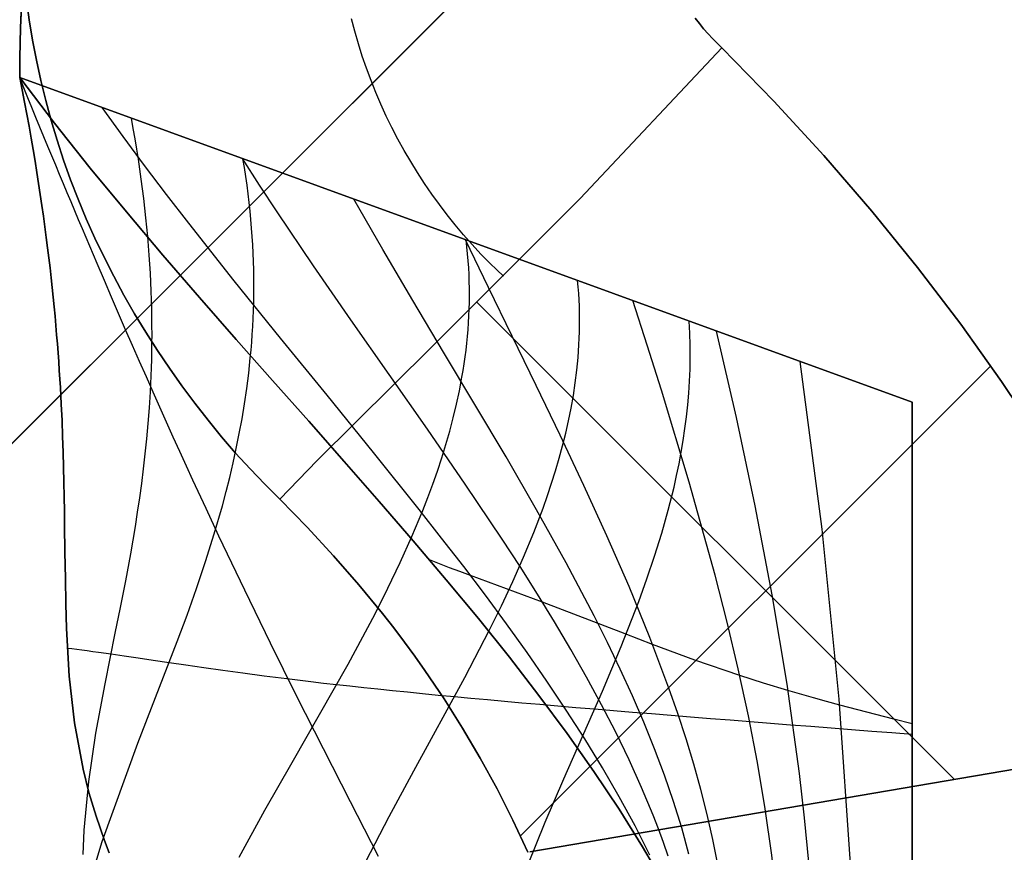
# Model space of a CAD drawing. Header units: millimetres. Extents: x -630 to 192, y -7 to 1615.
# Tile 140 of 249: x -619.11 to -616.77, y 1588.88 to 1590.86. Entities that reach past the tile are written whole.
import ezdxf

# ---------------------------------------------------------------- set-up
doc = ezdxf.new("R2010")
doc.units = ezdxf.units.MM
doc.header["$MEASUREMENT"] = 0
doc.layers.add('OVIDIO 160x80x72h', color=7, linetype='Continuous')

msp = doc.modelspace()

# ---------------------------------------------------------------- linework, layer by layer
at = {"layer": 'OVIDIO 160x80x72h'}
for points in [[(-595.8983301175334, 1613.084885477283), (-628.4245867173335, 1580.558628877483)], [(-628.4245867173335, 1580.558628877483), (-595.8983301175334, 1613.084885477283)], [(-601.3784076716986, 1607.604807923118), (-622.9445091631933, 1586.038706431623)], [(-619.1068176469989, 1590.911282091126), (-619.1097965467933, 1590.839615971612), (-619.1110592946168, 1590.768215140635), (-619.1110592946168, 1590.73335550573)], [(-619.1110592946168, 1590.73335550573), (-619.1110592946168, 1590.768215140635), (-619.1097965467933, 1590.839615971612), (-619.1068176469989, 1590.911282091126)], [(-619.1109685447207, 1590.721660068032), (-619.1107924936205, 1590.794425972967), (-619.1088386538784, 1590.867500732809)], [(-619.1110592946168, 1590.73335550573), (-619.1114071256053, 1590.72184032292)], [(-619.1114071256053, 1590.72184032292), (-616.9930759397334, 1589.950785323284)], [(-616.9930759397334, 1589.950785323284), (-619.1114071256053, 1590.72184032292)], [(-616.8927292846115, 1589.055054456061), (-618.0256384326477, 1590.187963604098)], [(-616.8069109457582, 1590.037470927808), (-617.9231220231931, 1588.921259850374)], [(-616.9930759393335, 1589.950785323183), (-616.9930759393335, 1588.450785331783)], [(-616.9930759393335, 1588.450785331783), (-616.9930759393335, 1589.950785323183)]]:
    msp.add_lwpolyline(points, dxfattribs=at)
at = {"layer": 'OVIDIO 160x80x72h', "extrusion": (0, -1.521589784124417e-08, 0.9999999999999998)}
for points in [[(-619.1110924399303, 1590.721753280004), (-619.1097954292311, 1590.839626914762), (-619.106815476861, 1590.911292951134), (-619.1020999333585, 1590.983163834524), (-619.0956320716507, 1591.055177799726), (-619.0873980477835, 1591.127271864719), (-619.0773869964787, 1591.199381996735), (-619.0655911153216, 1591.271443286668), (-619.0520057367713, 1591.343390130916), (-619.0366293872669, 1591.41515641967), (-619.019463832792, 1591.486675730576), (-619.0005141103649, 1591.557881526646), (-618.9797885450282, 1591.628707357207), (-618.9572987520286, 1591.699087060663), (-618.9330596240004, 1591.768954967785), (-618.9070893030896, 1591.838246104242), (-618.8794091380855, 1591.906896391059), (-618.8500436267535, 1591.974842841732), (-618.8190203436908, 1592.042023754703), (-618.7863698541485, 1592.108378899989), (-618.7521256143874, 1592.173849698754), (-618.7163238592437, 1592.238379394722), (-618.6790034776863, 1592.30191321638), (-618.6402058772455, 1592.364398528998), (-618.5999748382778, 1592.425784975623), (-618.5583563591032, 1592.486024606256), (-618.5153984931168, 1592.545071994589), (-618.4711511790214, 1592.602884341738), (-618.4256660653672, 1592.659421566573), (-618.3789963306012, 1592.714646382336), (-618.331196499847, 1592.768524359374), (-618.2823222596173, 1592.821023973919), (-618.2324302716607, 1592.872116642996)], [(-618.2324302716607, 1592.872116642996), (-618.2823222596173, 1592.821023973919), (-618.331196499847, 1592.768524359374), (-618.3789963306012, 1592.714646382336), (-618.4256660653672, 1592.659421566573), (-618.4711511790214, 1592.602884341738), (-618.5153984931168, 1592.545071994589), (-618.5583563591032, 1592.486024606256), (-618.5999748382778, 1592.425784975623), (-618.6402058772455, 1592.364398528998), (-618.6790034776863, 1592.30191321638), (-618.7163238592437, 1592.238379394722), (-618.7521256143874, 1592.173849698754), (-618.7863698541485, 1592.108378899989), (-618.8190203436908, 1592.042023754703), (-618.8500436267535, 1591.974842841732), (-618.8794091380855, 1591.906896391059), (-618.9070893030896, 1591.838246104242), (-618.9330596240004, 1591.768954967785), (-618.9572987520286, 1591.699087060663), (-618.9797885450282, 1591.628707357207), (-619.0005141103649, 1591.557881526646), (-619.019463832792, 1591.486675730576), (-619.0366293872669, 1591.41515641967), (-619.0520057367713, 1591.343390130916), (-619.0655911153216, 1591.271443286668), (-619.0773869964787, 1591.199381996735), (-619.0873980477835, 1591.127271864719), (-619.0956320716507, 1591.055177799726), (-619.1020999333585, 1590.983163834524), (-619.106815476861, 1590.911292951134), (-619.1097954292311, 1590.839626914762), (-619.1110592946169, 1590.768226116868), (-619.1110924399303, 1590.721753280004)]]:
    msp.add_lwpolyline(points, dxfattribs=at)
at = {"layer": 'OVIDIO 160x80x72h', "extrusion": (0.9998841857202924, -0.0002316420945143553, -0.01521714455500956)}
for points in [[(1592.436108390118, 710.3650098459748), (1581.473411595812, -9.718366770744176)], [(1581.473411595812, -9.718366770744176), (1592.436108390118, 710.3650098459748)]]:
    msp.add_lwpolyline(points, dxfattribs=at)
at = {"layer": 'OVIDIO 160x80x72h', "extrusion": (0.9998841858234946, -0.0002316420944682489, -0.01521713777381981)}
for points in [[(1580.413000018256, -9.702218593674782), (1591.375701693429, 710.3811579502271)], [(1591.375701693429, 710.3811579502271), (1580.413000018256, -9.702218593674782)]]:
    msp.add_lwpolyline(points, dxfattribs=at)
at = {"layer": 'OVIDIO 160x80x72h', "extrusion": (-0.0002316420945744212, 0.9998841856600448, -0.01521714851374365)}
msp.add_lwpolyline([(618.742321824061, 744.0050413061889), (629.7051207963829, 23.9147660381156)], dxfattribs=at)
at = {"layer": 'OVIDIO 160x80x72h', "extrusion": (-0.0002316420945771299, 0.9998841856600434, -0.01521714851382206)}
msp.add_lwpolyline([(617.2423773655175, 743.988032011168), (628.2052793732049, 23.89098888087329)], dxfattribs=at)
at = {"layer": 'OVIDIO 160x80x72h', "extrusion": (0.01837189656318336, 0.007607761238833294, 0.9998022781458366)}
msp.add_lwpolyline([(1706.206632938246, -22.2856331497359), (1706.206632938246, -23.7853350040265)], dxfattribs=at)
at = {"layer": 'OVIDIO 160x80x72h', "extrusion": (0.7039764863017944, 0.709897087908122, -0.02152280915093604)}
for points in [[(1558.564263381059, 734.6470715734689), (1558.647477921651, 16.90382185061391), (1558.656133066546, 14.45654985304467)], [(1558.656133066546, 14.45654985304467), (1558.647477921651, 16.90382185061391), (1558.564263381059, 734.6470715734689)]]:
    msp.add_lwpolyline(points, dxfattribs=at)
at = {"layer": 'OVIDIO 160x80x72h', "extrusion": (0.01521917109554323, 0.01521895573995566, 0.9997683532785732)}
msp.add_lwpolyline([(-629.4109571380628, 1578.755380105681), (-628.3503437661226, 1579.815732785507)], dxfattribs=at)
at = {"layer": 'OVIDIO 160x80x72h', "extrusion": (0.8811853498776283, 0.2655605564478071, 0.3911393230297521)}
for points in [[(1701.291653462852, 714.2031513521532), (1654.97137300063, 654.0848974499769)], [(1654.97137300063, 654.0848974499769), (1701.291653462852, 714.2031513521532)]]:
    msp.add_lwpolyline(points, dxfattribs=at)
at = {"layer": 'OVIDIO 160x80x72h', "extrusion": (0, 0.9999999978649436, 6.534609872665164e-05)}
for points in [[(619.1110924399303, 721.2622121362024), (619.1114071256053, 719.762212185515)], [(619.1114071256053, 719.762212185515), (619.1110924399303, 721.2622121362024)]]:
    msp.add_lwpolyline(points, dxfattribs=at)
at = {"layer": 'OVIDIO 160x80x72h', "extrusion": (-1.59187059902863e-08, 0, 0.9999999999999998)}
for points in [[(-619.1110809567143, 1590.721742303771), (-616.9930644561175, 1589.950785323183)], [(-616.9930644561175, 1589.950785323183), (-619.1110809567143, 1590.721742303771)]]:
    msp.add_lwpolyline(points, dxfattribs=at)
at = {"layer": 'OVIDIO 160x80x72h', "extrusion": (1, 0, 0)}
for points in [[(1589.950785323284, 719.8661611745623), (1588.450785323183, 719.8661606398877)], [(1588.450785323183, 719.8661606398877), (1589.950785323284, 719.8661611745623)]]:
    msp.add_lwpolyline(points, dxfattribs=at)
at = {"layer": 'OVIDIO 160x80x72h', "extrusion": (-0.0002316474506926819, 0.9998846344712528, -0.01518762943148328)}
for points in [[(629.1105943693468, 23.84630921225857), (618.1261338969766, 743.9434588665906)], [(618.1261338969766, 743.9434588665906), (629.1105943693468, 23.84630921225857)]]:
    msp.add_lwpolyline(points, dxfattribs=at)
at = {"layer": 'OVIDIO 160x80x72h', "extrusion": (0.8812084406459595, 0.2655070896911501, 0.3911235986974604)}
for points in [[(1700.559479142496, 714.780254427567), (1654.939748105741, 655.560136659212)], [(1654.939748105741, 655.560136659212), (1700.559479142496, 714.780254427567)]]:
    msp.add_lwpolyline(points, dxfattribs=at)
at = {"layer": 'OVIDIO 160x80x72h', "extrusion": (-0.1614940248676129, 0.9827773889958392, 0.08982362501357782)}
msp.add_lwpolyline([(353.0858216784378, 567.3246649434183), (352.2225212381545, 566.8527635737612)], dxfattribs=at)
at = {"layer": 'OVIDIO 160x80x72h', "extrusion": (-6.901766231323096e-06, -1.177295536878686e-06, 0.9999999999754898)}
for points in [[(-617.9004377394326, 1588.883160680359), (-616.2999803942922, 1589.15616489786)], [(-616.2999803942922, 1589.15616489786), (-617.9004377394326, 1588.883160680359)]]:
    msp.add_lwpolyline(points, dxfattribs=at)
at = {"layer": 'OVIDIO 160x80x72h', "extrusion": (0.8812746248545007, 0.2653521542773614, 0.3910796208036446)}
msp.add_lwpolyline([(1697.536921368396, 711.9533579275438), (1699.462773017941, 714.4547205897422)], dxfattribs=at)
at = {"layer": 'OVIDIO 160x80x72h', "extrusion": (0.8812713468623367, 0.2653498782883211, 0.3910885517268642)}
for points in [[(1699.562546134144, 714.7691910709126), (1697.447210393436, 712.0216438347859)], [(1697.447210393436, 712.0216438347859), (1699.562546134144, 714.7691910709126)]]:
    msp.add_lwpolyline(points, dxfattribs=at)
at = {"layer": 'OVIDIO 160x80x72h'}
for points in [[(-618.4944476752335, 1589.720499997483, 719.8802274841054), (-618.5300543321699, 1589.756087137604, 719.8800946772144), (-618.5649066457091, 1589.792715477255, 719.8797414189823), (-618.598968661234, 1589.830334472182, 719.8791930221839), (-618.6322044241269, 1589.868893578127, 719.8784747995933), (-618.6645779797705, 1589.908342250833, 719.8776120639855), (-618.6960533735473, 1589.948629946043, 719.8766301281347), (-618.7265946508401, 1589.989706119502, 719.8755543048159), (-618.7561658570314, 1590.031520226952, 719.8744099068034), (-618.7847310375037, 1590.074021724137, 719.8732222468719), (-618.8122542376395, 1590.117160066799, 719.872016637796), (-618.8386995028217, 1590.160884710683, 719.8708183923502), (-618.8640308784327, 1590.205145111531, 719.8696528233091), (-618.888212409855, 1590.249890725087, 719.8685452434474), (-618.9112081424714, 1590.295071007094, 719.8675209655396), (-618.9329821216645, 1590.340635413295, 719.8666053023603), (-618.9534983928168, 1590.386533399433, 719.8658235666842), (-618.9727282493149, 1590.432720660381, 719.8651947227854), (-618.9906719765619, 1590.479177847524, 719.8647123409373), (-619.0073371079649, 1590.525891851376, 719.8643636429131), (-619.0227311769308, 1590.57284956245, 719.8641358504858), (-619.036861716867, 1590.620037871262, 719.8640161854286), (-619.0497362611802, 1590.667443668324, 719.8639918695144), (-619.0613623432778, 1590.715053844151, 719.8640501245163), (-619.0717474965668, 1590.762855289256, 719.8641781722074), (-619.0808992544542, 1590.810834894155, 719.8643632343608), (-619.088825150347, 1590.85897954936, 719.8645925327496), (-619.0955327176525, 1590.907276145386, 719.8648532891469)], [(-619.0955327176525, 1590.907276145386, 719.8648532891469), (-619.088825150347, 1590.85897954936, 719.8645925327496), (-619.0808992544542, 1590.810834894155, 719.8643632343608), (-619.0717474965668, 1590.762855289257, 719.8641781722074), (-619.0613623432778, 1590.715053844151, 719.8640501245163), (-619.0497362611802, 1590.667443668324, 719.8639918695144), (-619.036861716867, 1590.620037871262, 719.8640161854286), (-619.0227311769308, 1590.57284956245, 719.8641358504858), (-619.0073371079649, 1590.525891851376, 719.8643636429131), (-618.9906719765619, 1590.479177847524, 719.8647123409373), (-618.9727282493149, 1590.432720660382, 719.8651947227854), (-618.9534983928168, 1590.386533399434, 719.8658235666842), (-618.9329821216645, 1590.340635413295, 719.8666053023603), (-618.9112081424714, 1590.295071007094, 719.8675209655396), (-618.888212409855, 1590.249890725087, 719.8685452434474), (-618.8640308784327, 1590.205145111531, 719.8696528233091), (-618.8386995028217, 1590.160884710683, 719.8708183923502), (-618.8122542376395, 1590.117160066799, 719.872016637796), (-618.7847310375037, 1590.074021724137, 719.8732222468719), (-618.7561658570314, 1590.031520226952, 719.8744099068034), (-618.7265946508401, 1589.989706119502, 719.8755543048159), (-618.6960533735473, 1589.948629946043, 719.8766301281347), (-618.6645779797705, 1589.908342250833, 719.8776120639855), (-618.6322044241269, 1589.868893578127, 719.8784747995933), (-618.598968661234, 1589.830334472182, 719.8791930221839), (-618.5649066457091, 1589.792715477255, 719.8797414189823), (-618.5300543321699, 1589.756087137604, 719.8800946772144), (-618.4944476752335, 1589.720499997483, 719.8802274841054)], [(-617.963143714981, 1590.249800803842, 719.8500322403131), (-617.9793570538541, 1590.265173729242, 719.8500242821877), (-617.995290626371, 1590.280836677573, 719.8500215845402), (-618.0167080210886, 1590.302810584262, 719.8500264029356), (-618.0375766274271, 1590.325306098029, 719.8500410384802), (-618.0578860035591, 1590.348307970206, 719.8500654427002), (-618.0776257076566, 1590.371800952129, 719.8500995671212), (-618.0967852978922, 1590.395769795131, 719.8501433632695), (-618.1153543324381, 1590.420199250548, 719.8501967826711), (-618.1333223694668, 1590.445074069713, 719.8502597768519), (-618.1506789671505, 1590.470379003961, 719.8503322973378), (-618.1674136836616, 1590.496098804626, 719.8504142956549), (-618.1835160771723, 1590.522218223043, 719.850505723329), (-618.1989757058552, 1590.548722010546, 719.8506065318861), (-618.2137821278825, 1590.575594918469, 719.8507166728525), (-618.2279249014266, 1590.602821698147, 719.8508360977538), (-618.2413935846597, 1590.630387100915, 719.8509647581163), (-618.2541777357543, 1590.658275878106, 719.8511026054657), (-618.2662669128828, 1590.686472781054, 719.8512495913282), (-618.2776518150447, 1590.714962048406, 719.8514056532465), (-618.2883277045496, 1590.743725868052, 719.8515706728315), (-618.2982909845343, 1590.772745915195, 719.8517445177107), (-618.3075380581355, 1590.802003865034, 719.8519270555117), (-618.3160653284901, 1590.831481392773, 719.8521181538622), (-618.3238691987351, 1590.861160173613, 719.8523176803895)], [(-617.5081092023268, 1590.86270910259, 719.8536997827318), (-617.4982767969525, 1590.850011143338, 719.8553470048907), (-617.4881609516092, 1590.837692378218, 719.8568110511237), (-617.4777854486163, 1590.825772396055, 719.8580463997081), (-617.4671740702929, 1590.814270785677, 719.8590075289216), (-617.4617873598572, 1590.808682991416, 719.8593710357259), (-617.4563505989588, 1590.803207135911, 719.8596489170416), (-617.4508667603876, 1590.797845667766, 719.8598354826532), (-617.4453388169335, 1590.792601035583, 719.8599250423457)], [(-617.4453388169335, 1590.792601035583, 719.8599250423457), (-617.4508667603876, 1590.797845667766, 719.8598354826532), (-617.4563505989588, 1590.803207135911, 719.8596489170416), (-617.4617873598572, 1590.808682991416, 719.8593710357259), (-617.4671740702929, 1590.814270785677, 719.8590075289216), (-617.4777854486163, 1590.825772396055, 719.8580463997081), (-617.4881609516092, 1590.837692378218, 719.8568110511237), (-617.4982767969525, 1590.850011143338, 719.8553470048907), (-617.5081092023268, 1590.86270910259, 719.8536997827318)], [(-617.4453388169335, 1590.792601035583, 719.8599250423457), (-617.7813794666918, 1590.434259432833, 719.8661611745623), (-618.1349111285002, 1590.080727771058, 719.8661611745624), (-618.4055063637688, 1589.812639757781, 719.8784986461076), (-618.4944476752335, 1589.720499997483, 719.8802274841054)], [(-618.4944476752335, 1589.720499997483, 719.8802274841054), (-618.4055063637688, 1589.812639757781, 719.8784986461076), (-618.1349111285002, 1590.080727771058, 719.8661611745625), (-617.7813794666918, 1590.434259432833, 719.8661611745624), (-617.4453388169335, 1590.792601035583, 719.8599250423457)], [(-616.3049487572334, 1589.155317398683, 719.8662046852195), (-616.3720192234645, 1589.299980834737, 719.8661410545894), (-616.4440699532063, 1589.443187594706, 719.8660313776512), (-616.5210304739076, 1589.584873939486, 719.8659974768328), (-616.6028303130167, 1589.724976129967, 719.8661611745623), (-616.6894554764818, 1589.863470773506, 719.8665651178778), (-616.7811178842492, 1590.000495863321, 719.8669352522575), (-616.8780859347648, 1590.136229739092, 719.8669183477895), (-616.9806280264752, 1590.2708507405, 719.8661611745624), (-617.0889099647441, 1590.404393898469, 719.8644864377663), (-617.2026871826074, 1590.536321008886, 719.8624205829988), (-617.3216125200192, 1590.66595055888, 719.8606659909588), (-617.4453388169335, 1590.792601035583, 719.8599250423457)], [(-617.4453388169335, 1590.792601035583, 719.8599250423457), (-617.3216125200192, 1590.66595055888, 719.8606659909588), (-617.2026871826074, 1590.536321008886, 719.8624205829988), (-617.0889099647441, 1590.404393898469, 719.8644864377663), (-616.9806280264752, 1590.2708507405, 719.8661611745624), (-616.8780859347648, 1590.136229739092, 719.8669183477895), (-616.781117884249, 1590.000495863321, 719.8669352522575), (-616.6894554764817, 1589.863470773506, 719.8665651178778), (-616.6028303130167, 1589.724976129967, 719.8661611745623), (-616.5210304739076, 1589.584873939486, 719.8659974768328), (-616.4440699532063, 1589.443187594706, 719.8660313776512), (-616.3720192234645, 1589.299980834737, 719.8661410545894), (-616.3049487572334, 1589.155317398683, 719.8662046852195)], [(-618.2595835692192, 1588.872401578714, 719.1026086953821), (-618.3266304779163, 1589.002170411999, 719.2593386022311), (-618.4543930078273, 1589.253932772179, 719.5805742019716), (-618.5162236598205, 1589.378727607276, 719.7394922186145), (-618.5774305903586, 1589.504665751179, 719.8935519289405), (-618.6079743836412, 1589.56850126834, 719.9678868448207), (-618.6385713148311, 1589.633147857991, 720.0399594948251), (-618.669291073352, 1589.698780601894, 720.1094206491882), (-618.7002033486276, 1589.765574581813, 720.1759210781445), (-618.7157534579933, 1589.799461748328, 720.2079518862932), (-618.7313778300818, 1589.833704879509, 720.2391115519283), (-618.7470851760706, 1589.868325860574, 720.2693564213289), (-618.7628842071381, 1589.903346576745, 720.2986428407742), (-618.7787836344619, 1589.938788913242, 720.3269271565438), (-618.7947921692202, 1589.974674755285, 720.3541657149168), (-618.8109185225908, 1590.011025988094, 720.3803148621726), (-618.8271714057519, 1590.047864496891, 720.4053309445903), (-618.8435595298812, 1590.085212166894, 720.4291703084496), (-618.8600916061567, 1590.123090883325, 720.4517893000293), (-618.8767763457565, 1590.161522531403, 720.4731442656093), (-618.8936224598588, 1590.20052899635, 720.4931915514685), (-618.9106386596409, 1590.240132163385, 720.5118875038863), (-618.9278336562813, 1590.280353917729, 720.5291884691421), (-618.9452161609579, 1590.321216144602, 720.5450507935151), (-618.9627948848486, 1590.362740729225, 720.5594308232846), (-618.9716605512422, 1590.383758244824, 720.5660513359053), (-618.9805785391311, 1590.404949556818, 720.57228490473), (-618.9895499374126, 1590.426317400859, 720.5781260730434), (-618.9985758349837, 1590.4478645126, 720.5835693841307), (-619.0076573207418, 1590.469593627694, 720.5886093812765), (-619.0167954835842, 1590.491507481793, 720.5932406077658), (-619.0259914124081, 1590.51360881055, 720.5974576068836), (-619.0352461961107, 1590.535900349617, 720.6012549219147), (-619.0445609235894, 1590.558384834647, 720.604627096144), (-619.0539366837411, 1590.581065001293, 720.6075686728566), (-619.0633745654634, 1590.603943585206, 720.6100741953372), (-619.0728756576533, 1590.627023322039, 720.612138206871), (-619.0824410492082, 1590.650306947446, 720.6137552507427), (-619.0920718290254, 1590.673797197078, 720.6149198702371), (-619.1017690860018, 1590.697496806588, 720.6156266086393), (-619.1115339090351, 1590.721408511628, 720.6158700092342)], [(-619.1114071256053, 1590.72184032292, 719.8661611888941), (-619.0286212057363, 1590.613324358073, 719.8642598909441), (-618.9441280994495, 1590.506964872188, 719.8586590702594), (-618.8583603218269, 1590.402609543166, 719.8495199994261), (-618.7717503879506, 1590.300106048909, 719.837003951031), (-618.6847308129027, 1590.199302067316, 719.8212721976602), (-618.5977341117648, 1590.10004527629, 719.8024860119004), (-618.511192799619, 1590.002183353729, 719.780806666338), (-618.4255393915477, 1589.905563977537, 719.7563954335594), (-618.3411826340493, 1589.810045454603, 719.7294083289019), (-618.2584361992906, 1589.715528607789, 719.6999803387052), (-618.177589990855, 1589.621924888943, 719.6682411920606), (-618.0989339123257, 1589.529145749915, 719.6343206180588), (-618.0227578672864, 1589.437102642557, 719.5983483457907), (-617.9493517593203, 1589.345707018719, 719.560454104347), (-617.879005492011, 1589.25487033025, 719.5207676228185), (-617.8120089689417, 1589.164504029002, 719.479418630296), (-617.748625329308, 1589.074525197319, 719.4365315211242), (-617.6890106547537, 1588.984873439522, 719.3922093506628), (-617.633294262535, 1588.895493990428, 719.3465498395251), (-617.6069383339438, 1588.850889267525, 719.3232491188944)], [(-617.6069383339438, 1588.850889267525, 719.3232491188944), (-617.633294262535, 1588.895493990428, 719.3465498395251), (-617.6890106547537, 1588.984873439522, 719.3922093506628), (-617.748625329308, 1589.074525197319, 719.4365315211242), (-617.8120089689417, 1589.164504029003, 719.479418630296), (-617.879005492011, 1589.254870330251, 719.5207676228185), (-617.9493517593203, 1589.345707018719, 719.5604541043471), (-618.0227578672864, 1589.437102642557, 719.5983483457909), (-618.0989339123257, 1589.529145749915, 719.6343206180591), (-618.177589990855, 1589.621924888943, 719.6682411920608), (-618.2584361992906, 1589.715528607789, 719.6999803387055), (-618.3411826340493, 1589.810045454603, 719.7294083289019), (-618.4255393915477, 1589.905563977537, 719.7563954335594), (-618.511192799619, 1590.002183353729, 719.780806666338), (-618.5977341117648, 1590.10004527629, 719.8024860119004), (-618.6847308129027, 1590.199302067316, 719.8212721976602), (-618.7717503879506, 1590.300106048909, 719.837003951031), (-618.8583603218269, 1590.402609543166, 719.8495199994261), (-618.9441280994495, 1590.506964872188, 719.8586590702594), (-619.0286212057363, 1590.613324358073, 719.8642598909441), (-619.1114071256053, 1590.72184032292, 719.8661611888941)], [(-618.8992400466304, 1588.881104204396, 718.918793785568), (-618.9104418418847, 1588.910379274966, 718.978647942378), (-618.9303258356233, 1588.967903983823, 719.100985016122), (-618.9470828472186, 1589.024317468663, 719.2262642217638), (-618.96099185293, 1589.079926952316, 719.3538101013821), (-618.9813817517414, 1589.189962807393, 719.6130000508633), (-618.9937273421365, 1589.300469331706, 719.8731512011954), (-619.0002604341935, 1589.413904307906, 720.128859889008), (-619.0020447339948, 1589.472488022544, 720.2533596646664), (-619.0032128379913, 1589.532725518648, 720.374722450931), (-619.0040437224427, 1589.59492401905, 720.4922727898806), (-619.0048163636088, 1589.659390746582, 720.6053352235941), (-619.0052680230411, 1589.692570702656, 720.6599723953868), (-619.0058097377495, 1589.726432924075, 720.71323429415), (-619.0064763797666, 1589.761015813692, 720.7650364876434), (-619.0073028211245, 1589.796357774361, 720.815294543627), (-619.0083239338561, 1589.832497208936, 720.8639240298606), (-619.0095745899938, 1589.869472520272, 720.9108405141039), (-619.0110896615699, 1589.907322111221, 720.9559595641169), (-619.0129040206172, 1589.946084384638, 720.9991967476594), (-619.0139343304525, 1589.965819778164, 721.0200832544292), (-619.0150525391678, 1589.985797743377, 721.0404676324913), (-619.0162630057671, 1590.006023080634, 721.0603393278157), (-619.0175700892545, 1590.026500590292, 721.0796877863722), (-619.0189781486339, 1590.047235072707, 721.0985024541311), (-619.0204915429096, 1590.068231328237, 721.1167727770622), (-619.0221146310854, 1590.089494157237, 721.1344882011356), (-619.0238517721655, 1590.111028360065, 721.1516381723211), (-619.0257073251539, 1590.132838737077, 721.1682121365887), (-619.0276856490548, 1590.154930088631, 721.1841995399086), (-619.0297911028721, 1590.177307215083, 721.1995898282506), (-619.03202804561, 1590.199974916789, 721.2143724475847), (-619.0344008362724, 1590.222937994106, 721.2285368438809), (-619.0369138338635, 1590.246201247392, 721.242072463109), (-619.0395713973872, 1590.269769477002, 721.2549687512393), (-619.0423778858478, 1590.293647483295, 721.2672151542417), (-619.0453376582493, 1590.317840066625, 721.278801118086), (-619.0484550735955, 1590.342352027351, 721.2897160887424), (-619.0517344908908, 1590.367188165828, 721.2999495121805), (-619.055180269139, 1590.392353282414, 721.309490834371), (-619.0587967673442, 1590.417852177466, 721.3183295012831), (-619.0625883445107, 1590.443689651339, 721.3264549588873), (-619.0665593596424, 1590.469870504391, 721.3338566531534), (-619.0707141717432, 1590.496399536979, 721.3405240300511), (-619.0750571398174, 1590.523281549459, 721.3464465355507), (-619.0795926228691, 1590.550521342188, 721.3516136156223), (-619.084324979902, 1590.578123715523, 721.3560147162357), (-619.0892585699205, 1590.606093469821, 721.3596392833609), (-619.0943977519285, 1590.634435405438, 721.362476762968), (-619.09974688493, 1590.66315432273, 721.3645166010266), (-619.1053103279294, 1590.692255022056, 721.3657482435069), (-619.1110924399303, 1590.721742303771, 721.366161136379)], [(-619.1110924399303, 1590.721742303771, 721.366161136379), (-619.1053103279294, 1590.692255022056, 721.3657482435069), (-619.09974688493, 1590.66315432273, 721.3645166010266), (-619.0943977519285, 1590.634435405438, 721.362476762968), (-619.0892585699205, 1590.606093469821, 721.3596392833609), (-619.084324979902, 1590.578123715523, 721.3560147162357), (-619.0795926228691, 1590.550521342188, 721.3516136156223), (-619.0750571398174, 1590.523281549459, 721.3464465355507), (-619.0707141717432, 1590.496399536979, 721.3405240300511), (-619.0665593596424, 1590.469870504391, 721.3338566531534), (-619.0625883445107, 1590.443689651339, 721.3264549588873), (-619.0587967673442, 1590.417852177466, 721.3183295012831), (-619.055180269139, 1590.392353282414, 721.309490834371), (-619.0517344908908, 1590.367188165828, 721.2999495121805), (-619.0484550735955, 1590.342352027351, 721.2897160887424), (-619.0453376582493, 1590.317840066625, 721.278801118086), (-619.0423778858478, 1590.293647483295, 721.2672151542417), (-619.0395713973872, 1590.269769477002, 721.2549687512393), (-619.0369138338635, 1590.246201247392, 721.242072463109), (-619.0344008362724, 1590.222937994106, 721.2285368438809), (-619.03202804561, 1590.199974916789, 721.2143724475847), (-619.0297911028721, 1590.177307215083, 721.1995898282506), (-619.0276856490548, 1590.154930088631, 721.1841995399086), (-619.0257073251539, 1590.132838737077, 721.1682121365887), (-619.0238517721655, 1590.111028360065, 721.1516381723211), (-619.0221146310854, 1590.089494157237, 721.1344882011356), (-619.0204915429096, 1590.068231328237, 721.1167727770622), (-619.0189781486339, 1590.047235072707, 721.0985024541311), (-619.0175700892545, 1590.026500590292, 721.0796877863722), (-619.0162630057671, 1590.006023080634, 721.0603393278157), (-619.0150525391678, 1589.985797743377, 721.0404676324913), (-619.0139343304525, 1589.965819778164, 721.0200832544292), (-619.0129040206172, 1589.946084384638, 720.9991967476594), (-619.0110896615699, 1589.907322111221, 720.9559595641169), (-619.0095745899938, 1589.869472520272, 720.9108405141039), (-619.0083239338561, 1589.832497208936, 720.8639240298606), (-619.0073028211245, 1589.796357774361, 720.815294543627), (-619.0064763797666, 1589.761015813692, 720.7650364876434), (-619.0058097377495, 1589.726432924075, 720.71323429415), (-619.0052680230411, 1589.692570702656, 720.6599723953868), (-619.0048163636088, 1589.659390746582, 720.6053352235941), (-619.0040437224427, 1589.59492401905, 720.4922727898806), (-619.0032128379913, 1589.532725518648, 720.374722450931), (-619.0020447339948, 1589.472488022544, 720.2533596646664), (-619.0002604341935, 1589.413904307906, 720.128859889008), (-618.9937273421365, 1589.300469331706, 719.8731512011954), (-618.9813817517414, 1589.189962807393, 719.6130000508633), (-618.96099185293, 1589.079926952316, 719.3538101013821), (-618.9470828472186, 1589.024317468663, 719.2262642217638), (-618.9303258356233, 1588.967903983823, 719.100985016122), (-618.9104418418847, 1588.910379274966, 718.978647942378), (-618.8992400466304, 1588.881104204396, 718.918793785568)], [(-617.6157178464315, 1588.875764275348, 719.4203696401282), (-617.6509489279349, 1588.944993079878, 719.4538473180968), (-617.6885768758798, 1589.014009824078, 719.4860302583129), (-617.728449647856, 1589.08283128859, 719.5169169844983), (-617.7704152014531, 1589.151474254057, 719.5465060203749), (-617.8143214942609, 1589.219955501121, 719.5747958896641), (-617.8600164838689, 1589.288291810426, 719.601785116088), (-617.907348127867, 1589.356499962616, 719.6274722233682), (-617.9561643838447, 1589.424596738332, 719.6518557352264), (-618.0063132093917, 1589.492598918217, 719.6749341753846), (-618.057642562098, 1589.560523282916, 719.6967060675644), (-618.110000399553, 1589.62838661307, 719.7171699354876), (-618.1632346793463, 1589.696205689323, 719.7363243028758), (-618.271724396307, 1589.831778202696, 719.7706986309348), (-618.3818953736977, 1589.96737506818, 719.7998172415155), (-618.4925312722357, 1590.103130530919, 719.823668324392), (-618.6024157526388, 1590.239178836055, 719.8422400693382), (-618.7103324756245, 1590.375654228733, 719.8555206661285), (-618.7631728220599, 1590.444094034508, 719.8601730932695), (-618.8150651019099, 1590.512690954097, 719.8634983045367), (-618.8658572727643, 1590.581461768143, 719.865494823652), (-618.9153972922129, 1590.65042325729, 719.866161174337)], [(-618.9606014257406, 1588.877165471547, 719.3555581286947), (-618.9583945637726, 1588.935033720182, 719.4590941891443), (-618.9477691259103, 1589.050143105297, 719.6727851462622), (-618.9305647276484, 1589.165519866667, 719.8915446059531), (-618.9088253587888, 1589.282488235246, 720.1108646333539), (-618.8845950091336, 1589.402372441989, 720.3262372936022), (-618.8721844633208, 1589.463821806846, 720.4310346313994), (-618.859917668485, 1589.526496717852, 720.533154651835), (-618.8480501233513, 1589.590562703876, 720.632033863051), (-618.8368373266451, 1589.656185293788, 720.7271087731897), (-618.8315563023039, 1589.689632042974, 720.7730435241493), (-618.8265347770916, 1589.723530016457, 720.8178158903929), (-618.8218046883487, 1589.757899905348, 720.8613554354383), (-618.8173979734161, 1589.792762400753, 720.9035917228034), (-618.8133465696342, 1589.828138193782, 720.9444543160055), (-618.8096824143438, 1589.864047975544, 720.9838727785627), (-618.8064374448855, 1589.900512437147, 721.0217766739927), (-618.8036435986, 1589.937552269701, 721.0580955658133), (-618.8013328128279, 1589.975188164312, 721.0927590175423), (-618.8003685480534, 1589.994236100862, 721.1094479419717), (-618.79953702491, 1590.013440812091, 721.1256965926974), (-618.7988422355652, 1590.03280488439, 721.141496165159), (-618.7982881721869, 1590.052330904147, 721.1568378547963), (-618.7978788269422, 1590.072021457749, 721.1717128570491), (-618.7976181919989, 1590.091879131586, 721.186112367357), (-618.7975102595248, 1590.111906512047, 721.2000275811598), (-618.7975590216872, 1590.132106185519, 721.2134496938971), (-618.797768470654, 1590.152480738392, 721.2263699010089), (-618.7981425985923, 1590.173032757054, 721.2387793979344), (-618.79868539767, 1590.193764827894, 721.2506693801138), (-618.7994008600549, 1590.2146795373, 721.2620310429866), (-618.8002929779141, 1590.235779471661, 721.2728555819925), (-618.8013657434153, 1590.257067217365, 721.2831341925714), (-618.8026231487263, 1590.278545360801, 721.292858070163), (-618.8040691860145, 1590.300216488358, 721.302018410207), (-618.8057078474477, 1590.322083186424, 721.3106064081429), (-618.8075431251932, 1590.344148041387, 721.3186132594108), (-618.8095790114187, 1590.366413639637, 721.32603015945), (-618.8118194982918, 1590.388882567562, 721.3328483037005), (-618.8142685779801, 1590.41155741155, 721.3390588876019), (-618.8169302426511, 1590.434440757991, 721.344653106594), (-618.8198084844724, 1590.457535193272, 721.3496221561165), (-618.8229072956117, 1590.480843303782, 721.3539572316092), (-618.8262306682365, 1590.50436767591, 721.3576495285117), (-618.8297825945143, 1590.528110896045, 721.3606902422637), (-618.8335670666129, 1590.552075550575, 721.363070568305), (-618.8375880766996, 1590.576264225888, 721.3647817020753), (-618.8418496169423, 1590.600679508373, 721.3658148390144), (-618.8463556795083, 1590.625323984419, 721.3661611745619)], [(-618.9331675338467, 1588.850542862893, 719.7408794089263), (-618.9155235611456, 1588.907944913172, 719.8224599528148), (-618.8313939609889, 1589.141054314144, 720.1668088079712), (-618.7374858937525, 1589.383085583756, 720.5170795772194), (-618.7143415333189, 1589.445506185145, 720.6019911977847), (-618.691826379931, 1589.508830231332, 720.6848853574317), (-618.670188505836, 1589.573126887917, 720.7652845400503), (-618.6496759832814, 1589.638465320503, 720.8427112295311), (-618.6305368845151, 1589.704914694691, 720.916687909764), (-618.6215598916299, 1589.738577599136, 720.9522332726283), (-618.6130192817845, 1589.772544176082, 720.9867370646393), (-618.6049460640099, 1589.80682307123, 721.0201395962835), (-618.5973712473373, 1589.841422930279, 721.0523811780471), (-618.5903258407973, 1589.876352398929, 721.0834021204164), (-618.583840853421, 1589.911620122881, 721.1131427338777), (-618.5779472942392, 1589.947234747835, 721.1415433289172), (-618.572676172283, 1589.983204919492, 721.1685442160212), (-618.5680584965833, 1590.01953928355, 721.1940857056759), (-618.5660043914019, 1590.037845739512, 721.2062905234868), (-618.5641252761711, 1590.056246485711, 721.2181081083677), (-618.56242502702, 1590.074742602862, 721.2295309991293), (-618.5609075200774, 1590.093335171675, 721.2405517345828), (-618.559576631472, 1590.112025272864, 721.2511628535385), (-618.558436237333, 1590.130813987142, 721.2613568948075), (-618.557490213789, 1590.14970239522, 721.2711263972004), (-618.556742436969, 1590.168691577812, 721.2804638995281), (-618.5561967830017, 1590.187782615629, 721.2893619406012), (-618.555857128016, 1590.206976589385, 721.2978130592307), (-618.5557273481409, 1590.226274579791, 721.3058097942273), (-618.5558113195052, 1590.245677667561, 721.3133446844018), (-618.5561129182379, 1590.265186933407, 721.320410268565), (-618.5566360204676, 1590.284803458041, 721.3269990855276), (-618.5573845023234, 1590.304528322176, 721.3331036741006), (-618.5583622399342, 1590.324362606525, 721.3387165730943), (-618.5595731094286, 1590.3443073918, 721.34383032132), (-618.5610209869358, 1590.364363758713, 721.3484374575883), (-618.5627097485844, 1590.384532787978, 721.3525305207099), (-618.5646432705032, 1590.404815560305, 721.3561020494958), (-618.5668254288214, 1590.425213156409, 721.3591445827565), (-618.5692600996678, 1590.445726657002, 721.361650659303), (-618.571951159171, 1590.466357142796, 721.363612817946), (-618.57490248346, 1590.487105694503, 721.3650235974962), (-618.5781179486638, 1590.507973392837, 721.3658755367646), (-618.5816014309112, 1590.528961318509, 721.3661611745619)], [(-617.5720979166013, 1588.872850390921, 719.5357548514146), (-617.5834600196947, 1588.905482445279, 719.5482242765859), (-617.59548855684, 1588.93813684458, 719.5604681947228), (-617.608163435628, 1588.970811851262, 719.5724857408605), (-617.635371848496, 1589.03621673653, 719.5958382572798), (-617.664924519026, 1589.101683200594, 719.6182749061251), (-617.6966607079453, 1589.167197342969, 719.639788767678), (-617.7304196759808, 1589.232745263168, 719.6603729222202), (-617.7660406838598, 1589.298313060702, 719.6800204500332), (-617.8033629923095, 1589.363886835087, 719.6987244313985), (-617.8422258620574, 1589.429452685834, 719.7164779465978), (-617.8824685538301, 1589.494996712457, 719.7332740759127), (-617.9239303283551, 1589.560505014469, 719.7491058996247), (-617.9664504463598, 1589.625963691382, 719.7639664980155), (-618.0540227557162, 1589.756676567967, 719.7907463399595), (-618.1438995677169, 1589.887024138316, 719.8135582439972), (-618.2347949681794, 1590.016895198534, 719.8323468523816), (-618.3254230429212, 1590.146178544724, 719.8470568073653), (-618.4144978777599, 1590.274762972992, 719.857632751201), (-618.5007335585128, 1590.402537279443, 719.864019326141), (-618.5423848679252, 1590.466085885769, 719.8656243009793), (-618.5828441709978, 1590.52939026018, 719.8661611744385)], [(-617.5230104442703, 1588.878133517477, 719.6134825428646), (-617.5400760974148, 1588.940364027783, 719.6306464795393), (-617.5594492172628, 1589.00280265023, 719.6474336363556), (-617.580989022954, 1589.065421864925, 719.6638164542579), (-617.6045547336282, 1589.128194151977, 719.6797673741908), (-617.6300055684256, 1589.191091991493, 719.6952588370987), (-617.657200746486, 1589.254087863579, 719.710263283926), (-617.685999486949, 1589.317154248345, 719.7247531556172), (-617.7162610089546, 1589.380263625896, 719.7387008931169), (-617.7478445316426, 1589.443388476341, 719.7520789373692), (-617.8144144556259, 1589.569574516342, 719.7770157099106), (-617.8845830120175, 1589.695492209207, 719.7993430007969), (-617.9572239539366, 1589.820921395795, 719.8188403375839), (-618.0312110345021, 1589.945641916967, 719.8352872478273), (-618.1054180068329, 1590.069433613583, 719.8484632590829), (-618.1787186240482, 1590.192076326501, 719.8581478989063), (-618.2499866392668, 1590.313349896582, 719.8641206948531), (-618.3180958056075, 1590.433034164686, 719.8661611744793)], [(-618.5903591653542, 1588.871023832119, 720.5555171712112), (-618.529523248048, 1588.982171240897, 720.6392278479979), (-618.4648646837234, 1589.095587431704, 720.7275657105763), (-618.3321534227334, 1589.328893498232, 720.9090452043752), (-618.2681376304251, 1589.448617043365, 720.9976479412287), (-618.2375977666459, 1589.509210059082, 721.0404221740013), (-618.2083729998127, 1589.570276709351, 721.0818000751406), (-618.1807156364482, 1589.631806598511, 721.1214979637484), (-618.1548779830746, 1589.693789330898, 721.1592321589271), (-618.1427203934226, 1589.724947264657, 721.1772742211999), (-618.1311123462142, 1589.756214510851, 721.1947189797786), (-618.1200853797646, 1589.787589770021, 721.211530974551), (-618.1096710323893, 1589.81907174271, 721.227674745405), (-618.0999008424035, 1589.850659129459, 721.2431148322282), (-618.0908063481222, 1589.882350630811, 721.2578157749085), (-618.0824190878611, 1589.914144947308, 721.2717421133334), (-618.0747705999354, 1589.946040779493, 721.284858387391), (-618.0678924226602, 1589.978036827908, 721.2971291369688), (-618.0618160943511, 1590.010131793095, 721.3085189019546), (-618.0590884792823, 1590.026215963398, 721.3138723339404), (-618.0565731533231, 1590.042324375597, 721.3189922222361), (-618.0542740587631, 1590.05845686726, 721.3238741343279), (-618.0521951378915, 1590.074613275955, 721.3285136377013), (-618.0503403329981, 1590.09079343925, 721.3329062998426), (-618.0487135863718, 1590.106997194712, 721.3370476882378), (-618.0473188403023, 1590.12322437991, 721.3409333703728), (-618.0461600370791, 1590.139474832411, 721.3445589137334), (-618.0452411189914, 1590.155748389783, 721.3479198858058), (-618.0445660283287, 1590.172044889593, 721.3510118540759), (-618.0441387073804, 1590.18836416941, 721.3538303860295), (-618.043963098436, 1590.204706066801, 721.3563710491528), (-618.0440431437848, 1590.221070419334, 721.3586294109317), (-618.0443827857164, 1590.237457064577, 721.3606010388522), (-618.0449859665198, 1590.253865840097, 721.3622815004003), (-618.0458566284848, 1590.270296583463, 721.3636663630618), (-618.0469987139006, 1590.286749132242, 721.3647511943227), (-618.0484161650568, 1590.303223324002, 721.3655315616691), (-618.0501129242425, 1590.319718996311, 721.3660030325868), (-618.0520929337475, 1590.336235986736, 721.3661611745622)], [(-617.4545806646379, 1588.853755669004, 719.6786372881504), (-617.4662704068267, 1588.912823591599, 719.6893405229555), (-617.4797576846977, 1588.972164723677, 719.700096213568), (-617.4949413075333, 1589.031746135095, 719.7108627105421), (-617.5117200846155, 1589.091534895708, 719.7215983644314), (-617.5299928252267, 1589.151498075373, 719.73226152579), (-617.5496583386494, 1589.211602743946, 719.7428105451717), (-617.5706154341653, 1589.271815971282, 719.7532037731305), (-617.6159996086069, 1589.39243638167, 719.7733562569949), (-617.66533582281, 1589.513095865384, 719.7923857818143), (-617.7178145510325, 1589.633530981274, 719.80995915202), (-617.7726262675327, 1589.753478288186, 719.8257431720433), (-617.8289614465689, 1589.872674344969, 719.839404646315), (-617.8860105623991, 1589.990855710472, 719.8506103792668), (-617.9429640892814, 1590.107758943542, 719.8590271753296), (-617.999012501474, 1590.223120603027, 719.864321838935), (-618.0533462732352, 1590.336677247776, 719.8661611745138)], [(-618.2902437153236, 1588.860550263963, 720.8840789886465), (-618.2349867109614, 1588.967396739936, 720.9329317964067), (-618.1761594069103, 1589.07589660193, 720.9848588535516), (-618.0549906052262, 1589.297639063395, 721.0923529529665), (-617.9962474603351, 1589.410772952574, 721.1451286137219), (-617.9681233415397, 1589.467881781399, 721.1706629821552), (-617.9411307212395, 1589.52534280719, 721.195395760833), (-617.9154944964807, 1589.583149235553, 721.2191524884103), (-617.8914395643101, 1589.641294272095, 721.2417587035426), (-617.8691908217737, 1589.699771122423, 721.2630399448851), (-617.8588140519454, 1589.729131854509, 721.273129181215), (-617.8489731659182, 1589.758572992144, 721.2828217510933), (-617.8396962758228, 1589.788093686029, 721.2920958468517), (-617.8310114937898, 1589.817693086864, 721.3009296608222), (-617.8229469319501, 1589.847370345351, 721.309301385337), (-617.8155307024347, 1589.877124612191, 721.3171892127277), (-617.8087909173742, 1589.906955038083, 721.3245713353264), (-617.8027556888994, 1589.93686077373, 721.3314259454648), (-617.7974531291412, 1589.966840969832, 721.3377312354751), (-617.7929113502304, 1589.996894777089, 721.343465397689), (-617.7891584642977, 1590.027021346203, 721.3486066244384), (-617.786222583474, 1590.057219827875, 721.3531331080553), (-617.7850698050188, 1590.072345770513, 721.3551590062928), (-617.78413181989, 1590.087489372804, 721.3570230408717), (-617.7834121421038, 1590.102650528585, 721.3587224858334), (-617.7829142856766, 1590.117829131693, 721.3602546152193), (-617.7826417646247, 1590.133025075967, 721.3616167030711), (-617.7825980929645, 1590.148238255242, 721.3628060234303), (-617.7827867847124, 1590.163468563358, 721.3638198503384), (-617.7832113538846, 1590.178715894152, 721.3646554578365), (-617.7838753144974, 1590.193980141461, 721.3653101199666), (-617.7847821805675, 1590.209261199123, 721.3657811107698), (-617.7859354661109, 1590.224558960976, 721.3660657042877), (-617.7873386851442, 1590.239873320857, 721.366161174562)], [(-617.3028470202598, 1588.45074016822, 719.7594953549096), (-617.3020779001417, 1588.502464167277, 719.7608054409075), (-617.3024462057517, 1588.554648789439, 719.7625739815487), (-617.3039144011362, 1588.607265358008, 719.7647681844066), (-617.3064449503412, 1588.660285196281, 719.7673552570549), (-617.3100003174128, 1588.713679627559, 719.770302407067), (-617.3145429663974, 1588.767419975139, 719.7735768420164), (-617.3264399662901, 1588.875823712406, 719.7809763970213), (-617.3418356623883, 1588.985266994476, 719.7892915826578), (-617.360429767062, 1589.095520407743, 719.798260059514), (-617.38192199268, 1589.206354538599, 719.807619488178), (-617.4060120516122, 1589.317539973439, 719.817107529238), (-617.4323996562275, 1589.428847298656, 719.826461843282), (-617.4607845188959, 1589.540047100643, 719.8354200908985), (-617.5223448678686, 1589.761206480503, 719.8510990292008), (-617.5882907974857, 1589.979182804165, 719.86204562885), (-617.6221576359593, 1590.086403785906, 719.8650884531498), (-617.6562200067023, 1590.192140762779, 719.866161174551)], [(-617.9057685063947, 1588.852039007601, 721.1449986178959), (-617.8640516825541, 1588.954068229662, 721.1673700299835), (-617.8196895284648, 1589.056907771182, 721.1911658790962), (-617.7283384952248, 1589.265265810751, 721.2404616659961), (-617.6840042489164, 1589.370908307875, 721.2646769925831), (-617.6423339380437, 1589.47760912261, 721.2877475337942), (-617.6229125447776, 1589.531375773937, 721.2986527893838), (-617.6046548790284, 1589.585430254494, 721.3090309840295), (-617.5877268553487, 1589.639780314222, 721.3188018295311), (-617.5722943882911, 1589.694433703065, 721.3278850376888), (-617.5585233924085, 1589.749398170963, 721.3362003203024), (-617.5523127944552, 1589.776999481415, 721.3400448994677), (-617.546579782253, 1589.80468146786, 721.343667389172), (-617.541345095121, 1589.832445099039, 721.3470577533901), (-617.5366294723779, 1589.860291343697, 721.3502059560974), (-617.532453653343, 1589.888221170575, 721.3531019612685), (-617.5288383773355, 1589.916235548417, 721.3557357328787), (-617.5258043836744, 1589.944335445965, 721.3580972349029), (-617.5233724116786, 1589.972521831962, 721.3601764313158), (-617.5215632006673, 1590.000795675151, 721.3619632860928), (-617.5203974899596, 1590.029157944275, 721.3634477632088), (-617.5198960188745, 1590.057609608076, 721.3646198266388), (-617.5200795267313, 1590.086151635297, 721.3654694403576), (-617.5209687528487, 1590.114784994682, 721.3659865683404), (-617.5225844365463, 1590.143510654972, 721.3661611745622)], [(-617.2188211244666, 1588.450757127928, 719.8129538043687), (-617.2203315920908, 1588.551009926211, 719.8133934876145), (-617.224207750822, 1588.65263504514, 719.814965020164), (-617.230326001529, 1588.75545461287, 719.8175083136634), (-617.2385627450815, 1588.859290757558, 719.820863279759), (-617.2487943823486, 1588.963965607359, 719.8248698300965), (-617.2608973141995, 1589.069301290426, 719.8293678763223), (-617.2902226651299, 1589.281243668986, 719.8391981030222), (-617.3255500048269, 1589.493694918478, 719.8490732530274), (-617.3658905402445, 1589.705232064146, 719.8577126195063), (-617.4102554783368, 1589.91443213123, 719.8638354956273), (-617.457656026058, 1590.119872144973, 719.8661611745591)], [(-617.1257914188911, 1588.450771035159, 719.8485717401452), (-617.1301935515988, 1588.645915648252, 719.8488360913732), (-617.1385834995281, 1588.844085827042, 719.8505979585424), (-617.1663571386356, 1589.245999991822, 719.8567245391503), (-617.2071729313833, 1589.649507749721, 719.8631720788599), (-617.2590914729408, 1590.047603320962, 719.8661611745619)], [(-618.4944476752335, 1589.720499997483, 719.8802274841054), (-618.4618132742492, 1589.687604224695, 719.8797770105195), (-618.4296034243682, 1589.654195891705, 719.8785574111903), (-618.3668339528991, 1589.586288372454, 719.8746017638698), (-618.3068924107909, 1589.51767109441, 719.8699423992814), (-618.2505319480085, 1589.44923771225, 719.8661611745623), (-618.2238996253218, 1589.415334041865, 719.8650447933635), (-618.1982628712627, 1589.381600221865, 719.8644447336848), (-618.1735336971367, 1589.347936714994, 719.8642623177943), (-618.149624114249, 1589.314243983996, 719.8643988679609), (-618.1039117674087, 1589.246372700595, 719.8652341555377), (-618.0604219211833, 1589.177190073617, 719.8661611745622), (-618.0186193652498, 1589.106070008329, 719.8665654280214), (-617.9786436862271, 1589.033067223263, 719.8665321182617), (-617.9408031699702, 1588.958406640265, 719.8663213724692), (-617.9054061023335, 1588.882313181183, 719.8661933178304)], [(-617.9054061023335, 1588.882313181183, 719.8661933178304), (-617.9408031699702, 1588.958406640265, 719.8663213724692), (-617.9786436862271, 1589.033067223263, 719.8665321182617), (-618.0186193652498, 1589.106070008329, 719.8665654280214), (-618.0604219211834, 1589.177190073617, 719.8661611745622), (-618.1039117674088, 1589.246372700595, 719.8652341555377), (-618.149624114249, 1589.314243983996, 719.8643988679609), (-618.1735336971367, 1589.347936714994, 719.8642623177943), (-618.1982628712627, 1589.381600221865, 719.8644447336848), (-618.2238996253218, 1589.415334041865, 719.8650447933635), (-618.2505319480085, 1589.44923771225, 719.8661611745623), (-618.3068924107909, 1589.51767109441, 719.8699423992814), (-618.3668339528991, 1589.586288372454, 719.8746017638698), (-618.4296034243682, 1589.654195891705, 719.8785574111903), (-618.4618132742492, 1589.687604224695, 719.8797770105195), (-618.4944476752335, 1589.720499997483, 719.8802274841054)], [(-616.9931008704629, 1589.187716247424, 719.8661626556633), (-617.0363809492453, 1589.198546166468, 719.865557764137), (-617.0796012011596, 1589.209544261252, 719.8637041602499), (-617.1225875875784, 1589.220702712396, 719.8606604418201), (-617.1651660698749, 1589.23201370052, 719.8564852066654), (-617.1965063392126, 1589.240531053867, 719.8526849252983), (-617.2274634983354, 1589.249125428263, 719.8483683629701), (-617.2879868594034, 1589.266532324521, 719.8385011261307), (-617.3463470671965, 1589.284208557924, 719.8274832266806), (-617.4025317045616, 1589.302128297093, 719.8157954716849), (-617.5089902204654, 1589.338594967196, 719.7921219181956), (-617.6094611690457, 1589.375725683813, 719.7706251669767), (-617.6743869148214, 1589.400746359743, 719.7587366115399), (-617.870927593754, 1589.476415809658, 719.7286094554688), (-617.9134687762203, 1589.492265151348, 719.7211725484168), (-617.9563153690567, 1589.508082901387, 719.7125216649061), (-617.9777560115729, 1589.515975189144, 719.7076274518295), (-617.9991563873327, 1589.523853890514, 719.7022935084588), (-618.0204776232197, 1589.531717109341, 719.6964744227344), (-618.0416808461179, 1589.539562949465, 719.6901247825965), (-618.0665340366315, 1589.54881383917, 719.6818785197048), (-618.0910478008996, 1589.558034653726, 719.6727959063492), (-618.1031398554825, 1589.562632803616, 719.6679311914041), (-618.1151020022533, 1589.56722225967, 719.6628456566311), (-618.1269192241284, 1589.571802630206, 719.6575353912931), (-618.1385765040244, 1589.57637352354, 719.6519964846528)], [(-616.9930759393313, 1589.16202146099, 721.3661611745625), (-617.0411382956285, 1589.165770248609, 721.3656086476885), (-617.0892864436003, 1589.169520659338, 721.363956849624), (-617.1374753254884, 1589.173272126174, 721.361214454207), (-617.1856598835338, 1589.177024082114, 721.3573901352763), (-617.2337950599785, 1589.180775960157, 721.3524925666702), (-617.2818357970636, 1589.1845271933, 721.3465304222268), (-617.3297370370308, 1589.188277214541, 721.339512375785), (-617.377453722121, 1589.192025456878, 721.3314471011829), (-617.4249407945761, 1589.195771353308, 721.3223432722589), (-617.4721531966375, 1589.19951433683, 721.3122095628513), (-617.5190458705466, 1589.203253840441, 721.3010546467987), (-617.5655737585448, 1589.206989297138, 721.2888871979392), (-617.6116918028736, 1589.210720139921, 721.2757158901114), (-617.6573549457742, 1589.214445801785, 721.2615493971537), (-617.7025181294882, 1589.21816571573, 721.2463963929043), (-617.7471362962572, 1589.221879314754, 721.2302655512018), (-617.7911660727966, 1589.225586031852, 721.213171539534), (-617.8345708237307, 1589.229285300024, 721.1951529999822), (-617.8773155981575, 1589.232976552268, 721.1762545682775), (-617.9193654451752, 1589.23665922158, 721.1565208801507), (-617.9606854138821, 1589.24033274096, 721.1359965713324), (-618.0012405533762, 1589.243996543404, 721.1147262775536), (-618.0409959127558, 1589.247650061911, 721.0927546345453), (-618.0799165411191, 1589.251292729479, 721.0701262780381), (-618.1179720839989, 1589.254923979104, 721.0468874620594), (-618.1551505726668, 1589.258543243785, 721.0230909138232), (-618.1914446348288, 1589.26214995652, 720.99879097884), (-618.2268468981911, 1589.265743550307, 720.9740420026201), (-618.2613499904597, 1589.269323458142, 720.948898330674), (-618.294946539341, 1589.272889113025, 720.923414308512), (-618.3276291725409, 1589.276439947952, 720.8976442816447), (-618.3593905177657, 1589.279975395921, 720.8716425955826), (-618.3902282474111, 1589.28349442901, 720.8454580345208), (-618.4201602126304, 1589.286994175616, 720.8191171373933), (-618.4773984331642, 1589.293922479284, 720.7660502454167), (-618.5312883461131, 1589.300733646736, 720.7126097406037), (-618.5820131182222, 1589.307401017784, 720.6589634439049), (-618.6297559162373, 1589.31389793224, 720.6052791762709), (-618.6746999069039, 1589.320197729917, 720.5517247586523), (-618.7170282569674, 1589.326273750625, 720.4984680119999), (-618.7569241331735, 1589.332099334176, 720.4456767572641), (-618.7945541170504, 1589.337647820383, 720.3934473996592), (-618.8300184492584, 1589.342892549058, 720.3415906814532), (-618.8634007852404, 1589.34780686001, 720.2898459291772), (-618.8947847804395, 1589.352364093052, 720.2379524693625), (-618.9241924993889, 1589.356537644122, 720.1856539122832), (-618.9380882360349, 1589.358472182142, 720.1592790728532), (-618.9513971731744, 1589.360300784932, 720.1327154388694), (-618.9640832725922, 1589.362020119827, 720.1059341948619), (-618.976110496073, 1589.363626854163, 720.0789065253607), (-618.9874428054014, 1589.365117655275, 720.0516036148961), (-618.9980441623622, 1589.366489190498, 720.0239966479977)]]:
    msp.add_polyline3d(points, dxfattribs=at)

doc.saveas('drawing.dxf')
